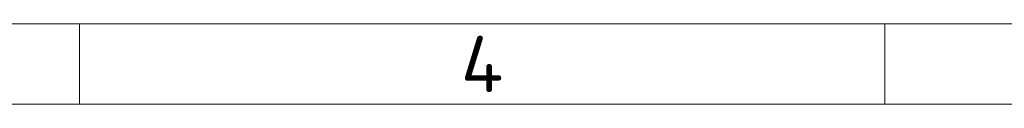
# Model space of a CAD drawing. Header units: millimetres. Extents: x 5 to 415, y 5 to 292.
# Tile 30 of 199: x 156 to 217, y 5 to 10. Entities that reach past the tile are written whole.
import ezdxf

# ---------------------------------------------------------------- set-up
doc = ezdxf.new("R2010")
doc.units = ezdxf.units.MM
doc.layers.add('Rahmen (ISO)', color=7, linetype='Continuous', lineweight=70)
doc.styles.add('Bezeichnungstext (ISO)', font='isocpeur.ttf')

# ---------------------------------------------------------------- blocks, each defined once
blk = doc.blocks.new('Ränder Basler-A3')
at = {"layer": 'Rahmen (ISO)', "lineweight": 18}
blk.add_line((10, 10), (410, 10), dxfattribs=at)
at = {"layer": 'Rahmen (ISO)', "color": 7, "linetype": 'Continuous', "lineweight": 18}
for p, q in [((160, 10), (160, 5)), ((210, 10), (210, 5))]:
    blk.add_line(p, q, dxfattribs=at)
at = {"layer": 'Rahmen (ISO)', "color": 7, "lineweight": 18}
blk.add_line((415, 5), (5, 5), dxfattribs=at)
at = {"layer": 'Rahmen (ISO)', "insert": (185, 7.5), "char_height": 3.5, "attachment_point": 5, "style": 'Bezeichnungstext (ISO)'}
blk.add_mtext('\\fISOCPEUR|b0|i0;{\\H3.5000;4}', dxfattribs=at)

msp = doc.modelspace()

# ---------------------------------------------------------------- block references
msp.add_blockref('Ränder Basler-A3', (0, 0))

doc.saveas('drawing.dxf')
